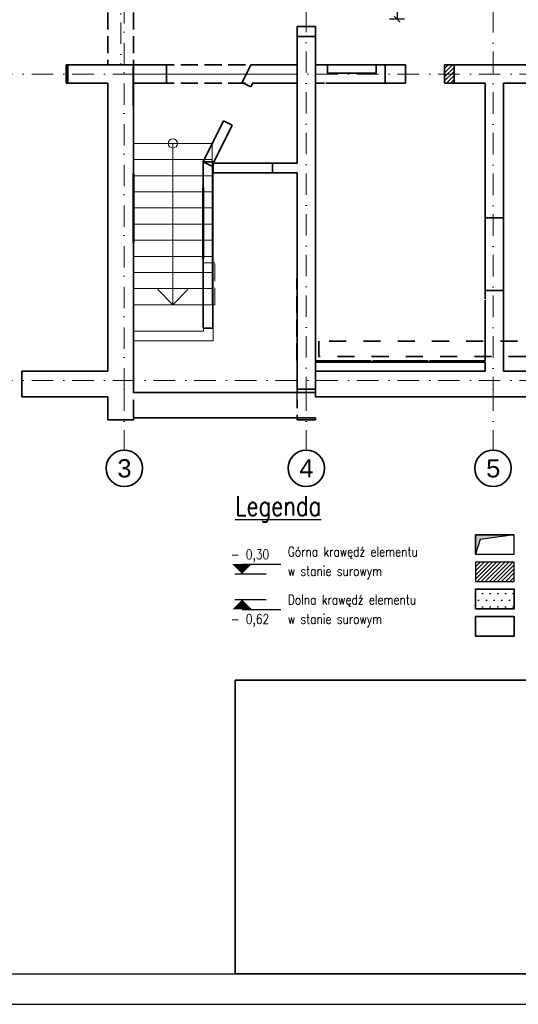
# Model space of a CAD drawing. Header units: millimetres. Extents: x -62590 to 46238, y 147773 to 522018.
# Tile 88 of 93: x 24183 to 32404, y 492318 to 508548. Entities that reach past the tile are written whole.
import ezdxf
from ezdxf.enums import TextEntityAlignment as Align

# ---------------------------------------------------------------- set-up
doc = ezdxf.new("R2010")
doc.units = ezdxf.units.MM
for name, pattern in [('Krawędzie ukryte', [3.912222, 2.822222, -1.09]), ('Kropki i Kreski', [6.702778, 3.527778, -1.763889, 0, -1.411111]), ('Przerywana', [5.644444, 2.822222, -2.822222])]:
    doc.linetypes.add(name, pattern=pattern)
for name, color, linetype in [('!PB_Ramka', 7, 'Continuous'), ('!PB_Wyburzenia', 251, 'Do wyburzenia'), ('e-cad_cienkie', 1, 'Continuous'), ('e-cad_kontur', 2, 'Continuous'), ('e-cad_obok', 9, 'Continuous'), ('e-cad_opisy', 7, 'Continuous'), ('e-cad_wymiary', 1, 'Continuous'), ('e-cad_wypelnienia', 254, 'Continuous'), ('Konstrukcja - Belki', 252, 'Continuous'), ('Konstrukcja - Siatka mod', 9, 'Continuous'), ('Konstrukcja - Ściany działowe', 7, 'Continuous'), ('Konstrukcja - Ściany nośne wew..P', 7, 'Continuous'), ('Konstrukcja - Ściany zewnętrzne', 7, 'Continuous'), ('PB_KONTUR', 2, 'Continuous')]:
    doc.layers.add(name, color=color, linetype=linetype)
doc.styles.add('e-cad_1', font='simplex.shx', dxfattribs={"width": 0.8})
doc.styles.get("Standard").update_dxf_attribs({"font": 'arial.ttf'})
doc.linetypes.add('Do wyburzenia', pattern='A,1.7,["/",Standard,S=1,R=10,X=-0.195,Y=-0.57],-0.5,["",Standard,S=1,R=10,X=-0.195,Y=-0.57],1.7', length=3.9)
doc.dimstyles.new('e-cad_1_100_[mm]', dxfattribs={"dimscale": 100, "dimtxt": 2, "dimasz": 1, "dimexe": 1.25, "dimexo": 0.625, "dimtad": 1, "dimdec": 0, "dimrnd": 1, "dimzin": 1, "dimtxsty": 'e-cad_1', "dimblk": 'OBLIQUE', "dimcen": 2.5, "dimclrd": 8, "dimclre": 8, "dimclrt": 1, "dimadec": 0, "dimazin": 0, "dimtfac": 1, "dimtix": 1, "dimtmove": 1, "dimatfit": 3, "dimfxl": 1.25, "dimfxlon": 1, "dimtfill": 1, "dimarcsym": 0})

# ---------------------------------------------------------------- blocks, each defined once
blk = doc.blocks.new('Rysunek_1_1 - ProBuild')
at = {"layer": 'e-cad_wypelnienia', "ltscale": 10}
h = blk.add_hatch(dxfattribs=at)
h.set_pattern_fill('ANSI31', color=256, scale=15, style=0)
h.set_pattern_definition([(45, (-22627.56, -458760.47), (-33.6759605, 33.6759605), [])])
h.paths.add_polyline_path([(17100, 4900), (17256, 4900), (17256, 5200), (17100, 5200)])
at = {"layer": '!PB_Wyburzenia', "lineweight": 35, "ltscale": 30}
for p, q in [((13763, 4908), (13906, 4837)), ((13454, 4279), (13597, 4209))]:
    blk.add_line(p, q, dxfattribs=at)
at = {"layer": '!PB_Wyburzenia', "lineweight": 35, "ltscale": 40}
for p, q in [((18070, 2680), (17770, 2680)), ((18070, 1480), (17770, 1480))]:
    blk.add_line(p, q, dxfattribs=at)
at = {"layer": '!PB_Wyburzenia', "lineweight": 35, "ltscale": 40, "flags": 128}
for points in [[(14670, 5835), (14670, 5670)], [(14670, 5835), (14970, 5835)], [(14970, 5670), (14970, 5835)], [(10890, 5200), (10860, 5200)], [(10860, 4900), (10860, 5200)], [(12516, 5200), (11970, 5200)], [(12516, 4900), (12516, 5200)], [(13906, 5200), (13763, 4908)], [(14670, 5200), (13906, 5200)], [(16456, 5200), (16120, 5200)], [(16456, 5200), (16456, 4900)], [(10860, 4900), (10890, 4900)], [(11970, 4900), (12516, 4900)], [(13906, 4837), (13937, 4900)], [(13937, 4900), (14670, 4900)], [(16120, 4900), (16456, 4900)], [(13454, 4279), (13120, 3600)], [(13264, 3529), (13597, 4209)], [(13120, 3600), (13264, 3529)], [(14265, 3581), (13285, 3581)], [(13285, 3421), (14265, 3421)], [(17770, 2680), (17770, 1480)], [(18070, 1480), (18070, 2680)]]:
    blk.add_lwpolyline(points, dxfattribs=at)
blk.add_lwpolyline([(15170, 5200), (15170, 5066), (15970, 5066), (15970, 5200)], close=True, dxfattribs=at)
at = {"layer": '!PB_Wyburzenia', "lineweight": 20, "ltscale": 40, "flags": 128}
for points in [[(13125, 3600), (13125, 812)], [(13285, 3600), (13125, 3600)], [(13285, 652), (13285, 3600)], [(13125, 812), (11970, 812)], [(11970, 652), (11970, 812)], [(11970, 652), (13125, 652)], [(13285, 652), (13125, 652)]]:
    blk.add_lwpolyline(points, dxfattribs=at)
at = {"color": 252, "linetype": 'Continuous', "lineweight": 18, "ltscale": 100}
for p, q in [((13270, 3905), (11970, 3905)), ((11970, 3905), (11970, 3639)), ((12620, 3905), (12620, 3639)), ((13270, 3639), (13270, 3905)), ((11970, 3639), (13270, 3639)), ((13270, 3639), (11970, 3639)), ((11970, 3639), (11970, 3373)), ((12620, 3639), (12620, 1512)), ((13270, 3373), (13270, 3639)), ((11970, 3373), (13270, 3373)), ((13270, 3373), (11970, 3373)), ((11970, 3373), (11970, 3108)), ((13270, 3108), (13270, 3373)), ((11970, 3108), (13270, 3108)), ((13270, 3108), (11970, 3108)), ((11970, 3108), (11970, 2842)), ((13270, 2842), (13270, 3108)), ((11970, 2842), (13270, 2842)), ((13270, 2842), (11970, 2842)), ((11970, 2842), (11970, 2576)), ((13270, 2576), (13270, 2842)), ((11970, 2576), (13270, 2576)), ((13270, 2576), (11970, 2576)), ((11970, 2576), (11970, 2310)), ((13270, 2310), (13270, 2576)), ((11970, 2310), (13270, 2310)), ((13270, 2310), (11970, 2310)), ((11970, 2310), (11970, 2044)), ((13270, 2044), (13270, 2310)), ((11970, 2044), (13270, 2044)), ((13270, 2044), (11970, 2044)), ((11970, 2044), (11970, 1778)), ((13270, 1778), (13270, 2044)), ((11970, 1778), (13270, 1778)), ((13270, 1778), (11970, 1778)), ((11970, 1778), (11970, 1512)), ((13270, 1512), (13270, 1778)), ((11970, 1512), (13270, 1512)), ((13270, 1512), (11970, 1512)), ((11970, 1512), (11970, 1246)), ((12620, 1246), (12370, 1496)), ((12620, 1512), (12620, 1246)), ((12870, 1496), (12620, 1246)), ((13270, 1246), (13270, 1512)), ((11970, 1246), (13270, 1246))]:
    blk.add_line(p, q, dxfattribs=at)
at = {"color": 7, "linetype": 'Continuous', "lineweight": 35, "ltscale": 100, "flags": 128}
for points in [[(17256, 5200), (17100, 5200)], [(17100, 4900), (17100, 5200)], [(17100, 4900), (17256, 4900)]]:
    blk.add_lwpolyline(points, dxfattribs=at)
at = {"color": 252, "linetype": 'Continuous', "lineweight": 18, "ltscale": 100}
for start, end in [(0, 180), (180, 0)]:
    blk.add_arc((12620, 3905), 75, start, end, dxfattribs=at)
at = {"layer": 'e-cad_kontur', "ltscale": 10}
blk.add_lwpolyline([(17100, 4900), (17256, 4900), (17256, 5200), (17100, 5200)], close=True, dxfattribs=at)
at = {"layer": 'Konstrukcja - Belki', "linetype": 'Krawędzie ukryte', "lineweight": 35, "ltscale": 100}
for p, q in [((11550, 7239), (11550, 5200)), ((11970, 7239), (11970, 5200)), ((11550, 5200), (11970, 5200)), ((11970, 5200), (14670, 5200)), ((11970, 4900), (11970, 5200)), ((14670, 4900), (14670, 5200)), ((11970, 4900), (14670, 4900))]:
    blk.add_line(p, q, dxfattribs=at)
at = {"layer": 'Konstrukcja - Belki', "linetype": 'Kropki i Kreski', "lineweight": 13, "ltscale": 100}
for p, q in [((11760, 7239), (11760, 5200)), ((11970, 5050), (14670, 5050))]:
    blk.add_line(p, q, dxfattribs=at)
at = {"layer": 'Konstrukcja - Belki', "linetype": 'Przerywana', "lineweight": 35, "ltscale": 100}
for p, q in [((26205, 644), (15029, 644)), ((15029, 644), (15029, 394)), ((26340, 394), (15029, 394))]:
    blk.add_line(p, q, dxfattribs=at)
at = {"layer": 'Konstrukcja - Siatka mod', "linetype": 'Kropki i Kreski', "lineweight": 13, "ltscale": 100}
for p, q in [((11820, -150), (11820, 16815)), ((14820, 16820), (14820, -150)), ((17900, 16815), (17900, -150)), ((-3115, 5050), (27604, 5050)), ((-3115, 0), (27604, 0)), ((11820, -150), (11820, -1150)), ((14820, -150), (14820, -1150)), ((17900, -150), (17900, -1150))]:
    blk.add_line(p, q, dxfattribs=at)
at = {"layer": 'Konstrukcja - Siatka mod', "linetype": 'Continuous', "lineweight": 35, "ltscale": 100}
for centre in [(11820, -1450), (14820, -1450), (17900, -1450)]:
    blk.add_circle(centre, 300, dxfattribs=at)
at = {"layer": 'Konstrukcja - Siatka mod', "color": 7, "linetype": 'Kropki i Kreski', "lineweight": 13, "ltscale": 100}
for p in [(11820, -150), (11820, -150), (14820, -150), (14820, -150), (17900, -150), (17900, -150)]:
    blk.add_point(p, dxfattribs=at)
at = {"layer": 'Konstrukcja - Ściany działowe', "color": 252, "linetype": 'Continuous', "lineweight": 35, "ltscale": 100}
for p, q in [((13285, 3536), (13285, 3581)), ((14265, 3536), (14265, 3581)), ((13285, 3421), (13285, 3536)), ((14265, 3421), (14265, 3536)), ((11965, 3402), (11965, 2273)), ((11975, 3402), (11975, 2273)), ((13115, 3181), (13115, 2004))]:
    blk.add_line(p, q, dxfattribs=at)
at = {"layer": 'Konstrukcja - Ściany działowe', "color": 252, "linetype": 'Continuous', "lineweight": 20, "ltscale": 100, "flags": 128}
for points in [[(11963, 5167), (11965, 3869)], [(11973, 5167), (11963, 5167)], [(11973, 5167), (11975, 3869)], [(11965, 3869), (11965, 3402)], [(11965, 3869), (11975, 3869)], [(11967, 3402), (11965, 3869)], [(11975, 3869), (11965, 3869)], [(11975, 3869), (11975, 3402)], [(13115, 3600), (13125, 3601)], [(13115, 3600), (13115, 3181)], [(13116, 3181), (13115, 3600)], [(13125, 3601), (13124, 3181)], [(13125, 2660), (13125, 3601)]]:
    blk.add_lwpolyline(points, dxfattribs=at)
at = {"layer": 'Konstrukcja - Ściany działowe', "color": 252, "linetype": 'Continuous', "lineweight": 35, "ltscale": 100, "flags": 128}
for points in [[(13120, 3600), (13120, 861)], [(13280, 3600), (13120, 3600)], [(13280, 3581), (13280, 3600)], [(13285, 3581), (13280, 3581)], [(14670, 3581), (14265, 3581)], [(13280, 861), (13280, 3421)], [(13280, 3421), (13285, 3421)], [(14265, 3421), (14670, 3421)], [(11975, 3402), (11967, 3402), (11965, 3402)], [(13124, 3181), (13116, 3181), (13115, 3181)], [(13124, 3181), (13125, 2660), (13124, 2005)], [(11975, 2273), (11971, 2273), (11965, 2273)], [(13124, 2005), (13121, 2004), (13115, 2004)], [(13120, 861), (13280, 861)], [(15890, 320), (14970, 320)], [(14970, 320), (14970, 300)], [(14970, 300), (17770, 300)], [(16830, 320), (15910, 320)], [(17770, 320), (16850, 320)]]:
    blk.add_lwpolyline(points, dxfattribs=at)
at = {"layer": 'Konstrukcja - Ściany działowe', "color": 252, "linetype": 'Krawędzie ukryte', "lineweight": 20, "ltscale": 100, "flags": 128}
for points in [[(11965, 3402), (11965, 1246)], [(11975, 1246), (11967, 3402)], [(11975, 3402), (11975, 1246)], [(13115, 3181), (13115, 1243)], [(13120, 1245), (13116, 3181)], [(13124, 3181), (13120, 1245)], [(13124, 1244), (13125, 2660)], [(13310, 1937), (13120, 1937)], [(13120, 1937), (13120, 1245)], [(13310, 1245), (13310, 1937)], [(14662, 1781), (14660, 1587), (14663, -650)], [(14672, 1781), (14662, 1781)], [(14672, 1781), (14670, 1587), (14673, -650)], [(11965, 1246), (11965, -650)], [(11975, 1246), (11965, 1246)], [(11975, 1246), (11965, 1246)], [(11975, 1246), (11975, -650)], [(13120, 1245), (13115, 1243)], [(13120, 1245), (13310, 1245)], [(13124, 1244), (13120, 1245)], [(11975, -650), (11965, -650)], [(14673, -650), (14663, -650)]]:
    blk.add_lwpolyline(points, dxfattribs=at)
at = {"layer": 'Konstrukcja - Ściany nośne wew..P', "color": 252, "linetype": 'Continuous', "lineweight": 35, "ltscale": 100}
for p, q in [((14670, 5670), (14970, 5670)), ((10890, 5015), (10890, 5200)), ((11970, 5200), (11970, 5085)), ((14670, 5201), (14670, 5086)), ((16120, 5200), (16083, 5200)), ((16120, 5200), (16120, 5085)), ((17256, 5200), (17256, 4900)), ((11970, 5085), (11970, 4900)), ((14670, 5086), (14670, 4901)), ((16120, 5085), (16120, 4900)), ((10890, 4900), (10890, 5015)), ((16120, 4900), (16083, 4900)), ((14970, -200), (14670, -200)), ((14970, -200), (14670, -200)), ((14670, -620), (14970, -620)), ((14670, -620), (14970, -620))]:
    blk.add_line(p, q, dxfattribs=at)
at = {"layer": 'Konstrukcja - Ściany nośne wew..P', "color": 252, "linetype": 'Continuous', "lineweight": 35, "ltscale": 100, "flags": 128}
for points in [[(14670, 5670), (14670, 3581)], [(14970, -146), (14970, 5670)], [(11550, 5200), (10890, 5200)], [(11970, 5200), (11550, 5200)], [(16120, 5200), (14970, 5200)], [(14970, 5200), (14970, 4900)], [(18802, 5200), (17256, 5200)], [(10890, 4900), (11550, 4900)], [(11550, 4900), (11550, 150)], [(11970, -200), (11970, 4900)], [(14970, 4900), (15120, 4900)], [(15140, 4900), (16120, 4900)], [(17256, 4900), (17770, 4900)], [(17770, 4900), (17770, 2680)], [(18070, 4900), (18802, 4900)], [(18070, 2680), (18070, 4900)], [(14670, 3421), (14670, -146)], [(17770, 1480), (17770, 1340)], [(18070, 150), (18070, 1480)], [(17770, 1320), (17770, 320)], [(17770, 300), (17770, 150)], [(14670, -146), (14970, -146)], [(14670, -146), (14670, -200)], [(14970, -146), (14670, -146)], [(14970, -200), (14970, -146)], [(11550, -270), (11550, -650)], [(11970, -650), (11970, -620)], [(14670, -620), (14670, -650)], [(14970, -650), (14970, -620)], [(11550, -650), (11970, -650)], [(14670, -650), (14970, -650)]]:
    blk.add_lwpolyline(points, dxfattribs=at)
at = {"layer": 'Konstrukcja - Ściany zewnętrzne', "color": 252, "linetype": 'Continuous', "lineweight": 35, "ltscale": 100}
for p, q in [((10130, -220), (10130, 150)), ((10130, -270), (10130, -220))]:
    blk.add_line(p, q, dxfattribs=at)
at = {"layer": 'Konstrukcja - Ściany zewnętrzne', "color": 252, "linetype": 'Continuous', "lineweight": 35, "ltscale": 100, "flags": 128}
for points in [[(11550, 150), (10130, 150)], [(17770, 150), (14970, 150)], [(14970, 150), (14970, -270)], [(19510, 150), (18070, 150)], [(10130, -270), (11550, -270)], [(14670, -200), (11970, -200)], [(14970, -270), (26690, -270)], [(11970, -620), (14670, -620)]]:
    blk.add_lwpolyline(points, dxfattribs=at)
at = {"layer": 'Konstrukcja - Siatka mod', "color": 7, "linetype": 'Continuous', "lineweight": 13, "char_height": 300, "attachment_point": 1, "style": 'e-cad_1'}
for s, insert in [('\\A1;{\\pql;\\pt0;\\fArial|b0|i0|c238|p0;\\W1.000000;3}', (11706, -1300)), ('\\A1;{\\pql;\\pt0;\\fArial|b0|i0|c238|p0;\\W1.000000;4}', (14706, -1300)), ('\\A1;{\\pql;\\pt0;\\fArial|b0|i0|c238|p0;\\W1.000000;5}', (17786, -1300))]:
    blk.add_mtext(s, dxfattribs=dict(at, insert=insert))
blk = doc.blocks.new('*U4')
at = {"layer": 'e-cad_opisy', "color": 8, "ltscale": 0.4}
blk.add_lwpolyline([(0, 0), (450, 0), (450, 297), (25, 297), (25, 297), (0, 297), (0, 0)], dxfattribs=at)
at = {"layer": 'e-cad_opisy', "color": 3, "ltscale": 0.4}
blk.add_lwpolyline([(30, 5), (445, 5), (445, 292), (30, 292), (30, 5)], dxfattribs=at)
blk = doc.blocks.new('e-cad_kota_2')
blk.add_line((0, 2), (8, 2))
blk.add_lwpolyline([(0, 0, 0, 4, 0), (0, 2, 4, 4, 0)], format="xyseb")
at = {"style": 'e-cad_1', "width": 0.8}
blk.add_attdef('ZNAK', text='', height=2, dxfattribs=at).set_placement((-0.5, 3), align=Align.RIGHT)
blk.add_attdef('RZEDNA', (0.8, 3), '', height=2, dxfattribs=at)
blk = doc.blocks.new('e-cad_kota_2_1')
blk.add_line((0, -2), (8, -2))
blk.add_lwpolyline([(0, 0, 0, 4, 0), (0, -2, 4, 4, 0)], format="xyseb")
at = {"style": 'e-cad_1', "width": 0.8}
blk.add_attdef('ZNAK', text='', height=2, dxfattribs=at).set_placement((-0.5, -5), align=Align.RIGHT)
blk.add_attdef('RZEDNA', (0.8, -5), '', height=2, dxfattribs=at)
blk = doc.blocks.new('_Oblique')
at = {"color": 0, "linetype": 'ByBlock', "lineweight": -2}
blk.add_line((-0.5, -0.5), (0.5, 0.5), dxfattribs=at)
blk = doc.blocks.new('*D426')
at = {"layer": 'Defpoints', "color": 0, "ltscale": 40}
for p in [(30588, 510133), (30407, 508558), (30588, 508558)]:
    blk.add_point(p, dxfattribs=at)
at = {"layer": 'e-cad_wymiary', "color": 8, "linetype": 'ByBlock', "lineweight": -2, "ltscale": 40}
for p, q in [((30526, 510133), (30282, 510133)), ((30407, 510133), (30407, 508558)), ((30526, 508558), (30282, 508558))]:
    blk.add_line(p, q, dxfattribs=at)
at = {"layer": 'e-cad_wymiary', "color": 8, "lineweight": -2, "ltscale": 40, "xscale": 100, "yscale": 100, "zscale": 100}
for p, rotation in [((30407, 510133), 90), ((30407, 508558), 270)]:
    blk.add_blockref('_Oblique', p, dxfattribs=dict(at, rotation=rotation))
at = {"layer": 'e-cad_wymiary', "color": 1, "ltscale": 40, "insert": (30244, 509345), "char_height": 200, "attachment_point": 5, "rotation": 90, "style": 'e-cad_1', "bg_fill": 3, "box_fill_scale": 1.1, "bg_fill_color": 257, "bg_fill_transparency": 0}
blk.add_mtext('1575', dxfattribs=at)

msp = doc.modelspace()

# ---------------------------------------------------------------- hatches: boundary and pattern name
at = {"layer": '!PB_Wyburzenia', "ltscale": 10}
h = msp.add_hatch(dxfattribs=at)
h.set_pattern_fill('TRIDOTS', color=256, scale=5, style=0)
h.set_pattern_definition([(0, (0, 32200), (63.5, 109.985226), [0, -127])])
h.paths.add_polyline_path([(31696.5, 498838.2), (32336.5, 498838.2), (32336.5, 499158.2), (31696.5, 499158.2)])
at = {"layer": 'e-cad_obok', "ltscale": 20}
msp.add_hatch(color=9, dxfattribs=at).paths.add_polyline_path([(31696.5, 499738.2), (31696.5, 500058.2), (32336.5, 500058.2), (31776.5, 499978.2)])
at = {"layer": 'e-cad_wypelnienia', "ltscale": 10}
h = msp.add_hatch(dxfattribs=at)
h.set_pattern_fill('ANSI31', color=256, scale=15, style=0)
h.set_pattern_definition([(45, (0, 32200), (-33.6759605, 33.6759605), [])])
h.paths.add_polyline_path([(31696.5, 499288.2), (32336.5, 499288.2), (32336.5, 499608.2), (31696.5, 499608.2)])

# ---------------------------------------------------------------- linework, layer by layer
at = {"layer": '!PB_Wyburzenia', "lineweight": 35, "ltscale": 40, "flags": 128}
msp.add_lwpolyline([(31696.5, 498838.2), (32336.5, 498838.2), (32336.5, 499158.2), (31696.5, 499158.2)], close=True, dxfattribs=at)
at = {"layer": 'e-cad_cienkie', "ltscale": 20}
for p, q in [((27729.3, 499415), (28249.3, 499415)), ((27729.3, 498988.2), (28249.3, 498988.2))]:
    msp.add_line(p, q, dxfattribs=at)
at = {"layer": 'e-cad_kontur', "color": 3, "linetype": 'Continuous', "lineweight": 35}
for p, q in [((27738, 497662.4), (45738, 497662.4)), ((27738, 492817.6), (27738, 497662.4)), ((28513.5, 497662.4), (45470.3, 497662.4)), ((27738, 492817.6), (45738, 492817.6))]:
    msp.add_line(p, q, dxfattribs=at)
at = {"layer": 'e-cad_kontur', "ltscale": 10}
msp.add_lwpolyline([(31696.5, 499288.2), (32336.5, 499288.2), (32336.5, 499608.2), (31696.5, 499608.2)], close=True, dxfattribs=at)
at = {"layer": 'e-cad_obok', "ltscale": 20}
msp.add_lwpolyline([(31696.5, 499738.2), (31696.5, 500058.2), (32336.5, 500058.2), (31776.5, 499978.2), (31696.5, 499738.2)], dxfattribs=at)
at = {"layer": 'Konstrukcja - Ściany zewnętrzne', "color": 252, "linetype": 'Continuous', "lineweight": 35, "ltscale": 100, "flags": 128}
msp.add_lwpolyline([(31696.5, 498388.2), (32336.5, 498388.2), (32336.5, 498708.2), (31696.5, 498708.2)], close=True, dxfattribs=at)
at = {"layer": 'PB_KONTUR', "ltscale": 20}
msp.add_lwpolyline([(31696.5, 499738.2), (32336.5, 499738.2), (32336.5, 500058.2), (31696.5, 500058.2)], close=True, dxfattribs=at)

# ---------------------------------------------------------------- block references
at = {"layer": '!PB_Ramka', "xscale": 100, "yscale": 100, "zscale": 100}
msp.add_blockref('*U4', (1238, 492317.6), dxfattribs=at)
at = {"layer": 'e-cad_cienkie', "ltscale": 10}
msp.add_blockref('Rysunek_1_1 - ProBuild', (14088, 502602.7), dxfattribs=at)
at = {"layer": 'e-cad_opisy', "ltscale": 20, "xscale": 80, "yscale": 80, "zscale": 80}
for name, p, values in [('e-cad_kota_2', (27849.3, 499415), {'RZEDNA': '0,30', 'ZNAK': '-'}), ('e-cad_kota_2_1', (27849.3, 498988.2), {'RZEDNA': '0,62', 'ZNAK': '-'})]:
    msp.add_blockref(name, p, dxfattribs=at).add_auto_attribs(values)

# ---------------------------------------------------------------- texts
at = {"layer": 'e-cad_opisy', "ltscale": 20, "style": 'e-cad_1', "width": 0.8}
for s, height, p in [('%%ULegenda', 320, (27738, 500373.3)), ('Górna krawędź elementu', 160, (28606, 499698.2)), ('w stanie surowym', 160, (28606, 499378.2)), ('Dolna krawędź elementu', 160, (28606, 498908.2)), ('w stanie surowym', 160, (28606, 498588.2))]:
    msp.add_text(s, height=height, dxfattribs=at).set_placement(p)

# ---------------------------------------------------------------- next in the draw order: dimensions: what is measured, and where the dimension line sits
at = {"layer": 'e-cad_wymiary', "linetype": 'ByBlock', "ltscale": 40}
dim = msp.add_linear_dim(base=(30406.7, 508557.7), p1=(30588, 510132.7), p2=(30588, 508557.7), angle=90, dimstyle='e-cad_1_100_[mm]', dxfattribs=at)
dim.commit()
dim.dimension.update_dxf_attribs({"geometry": '*D426', "text_midpoint": (30244.2, 509345.2)})

doc.saveas('drawing.dxf')
